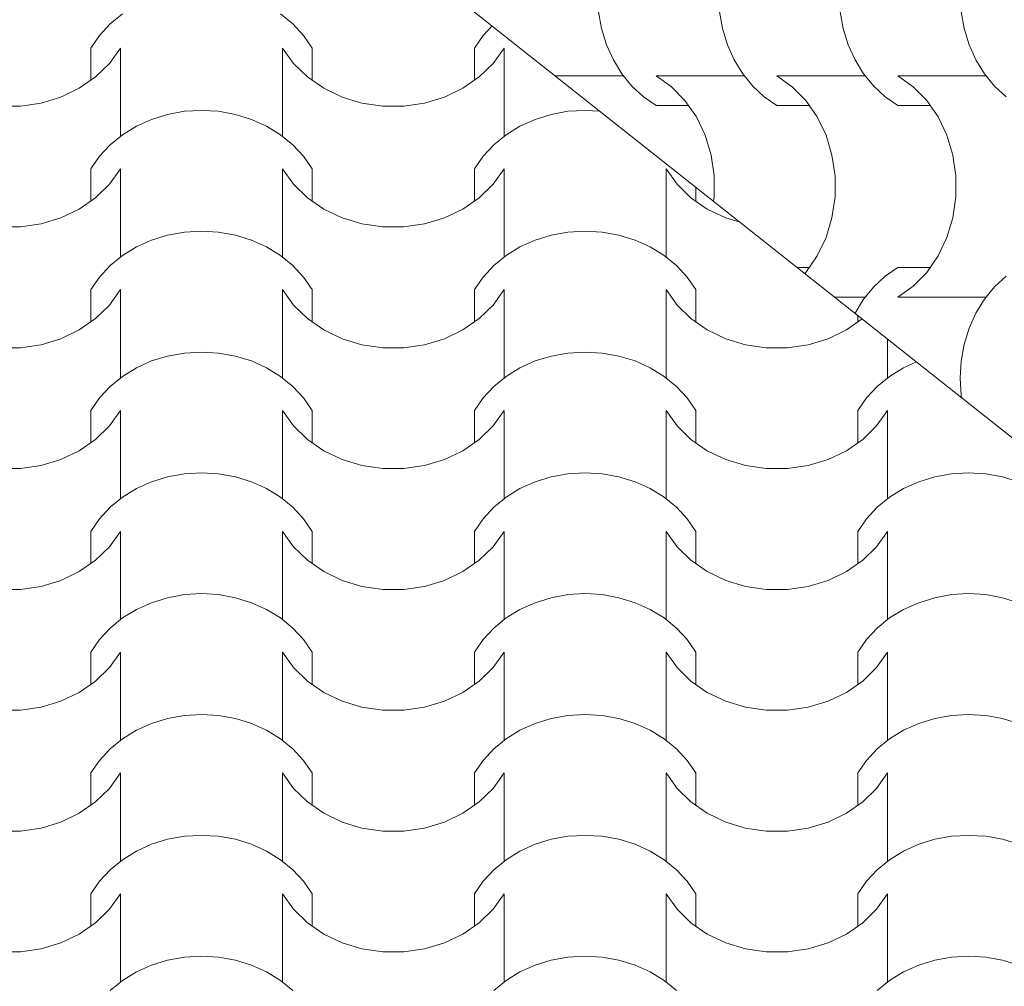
# Model space of a CAD drawing. Extents: x -631805 to -376315, y -40155 to 84873.
# Tile 254 of 256: x -485686 to -484643, y 70157 to 71181. Entities that reach past the tile are written whole.
import ezdxf

# ---------------------------------------------------------------- set-up
doc = ezdxf.new("R2010")
doc.units = 0
doc.header["$MEASUREMENT"] = 0
doc.linetypes.add('Dashed', pattern=[564.444447, 282.222223, -282.222223])
doc.layers.add('arch wypelnienia_Nr_Pióra__102', color=252, linetype='Continuous', lineweight=9)
doc.layers.add('INWENT.ŚCIANY_Nr_Pióra__21', color=252, linetype='Continuous', lineweight=9)

# ---------------------------------------------------------------- blocks, each defined once
blk = doc.blocks.new('*X885')
at = {"layer": 'arch wypelnienia_Nr_Pióra__102', "linetype": 'Continuous'}
for p, q in [((-487275.4, 135660.2), (-487288.5, 135649.5)), ((-487094.9, 135649.5), (-487108, 135660.2)), ((-487288.5, 135649.5), (-487299.8, 135637.4)), ((-487083.6, 135637.4), (-487094.9, 135649.5)), ((-486883.9, 135647.6), (-486893.4, 135637.4)), ((-487299.8, 135637.4), (-487309, 135624)), ((-487074.4, 135624), (-487083.6, 135637.4)), ((-486893.4, 135637.4), (-486902.6, 135624)), ((-487309, 135589.8), (-487309, 135624)), ((-487289.2, 135607.7), (-487277.6, 135624)), ((-487277.6, 135549.6), (-487277.6, 135624)), ((-487105.8, 135549.6), (-487105.8, 135624)), ((-487105.8, 135624), (-487094.2, 135607.7)), ((-487074.4, 135589.8), (-487074.4, 135624)), ((-486902.6, 135589.8), (-486902.6, 135624)), ((-486882.8, 135607.7), (-486871.2, 135624)), ((-486871.2, 135549.6), (-486871.2, 135624)), ((-487303.9, 135593.4), (-487289.2, 135607.7)), ((-487277.6, 135530.6), (-487277.6, 135604.9)), ((-487105.8, 135530.6), (-487105.8, 135604.9)), ((-487094.2, 135607.7), (-487079.5, 135593.4)), ((-486897.5, 135593.4), (-486882.8, 135607.7)), ((-486871.2, 135530.6), (-486871.2, 135604.9)), ((-487321.2, 135581.4), (-487303.9, 135593.4)), ((-487079.5, 135593.4), (-487062.2, 135581.4)), ((-486914.8, 135581.4), (-486897.5, 135593.4)), ((-487340.7, 135572), (-487321.2, 135581.4)), ((-487062.2, 135581.4), (-487042.7, 135572)), ((-486934.3, 135572), (-486914.8, 135581.4)), ((-487361.7, 135565.6), (-487340.7, 135572)), ((-487042.7, 135572), (-487021.7, 135565.6)), ((-486955.3, 135565.6), (-486934.3, 135572)), ((-487394.9, 135562.4), (-487383.7, 135562.4)), ((-487383.7, 135562.4), (-487361.7, 135565.6)), ((-487209.8, 135556.9), (-487227.6, 135553.7)), ((-487191.7, 135557.9), (-487209.8, 135556.9)), ((-487173.6, 135556.9), (-487191.7, 135557.9)), ((-487155.8, 135553.7), (-487173.6, 135556.9)), ((-487021.7, 135565.6), (-486999.7, 135562.4)), ((-486999.7, 135562.4), (-486988.5, 135562.4)), ((-486988.5, 135562.4), (-486977.3, 135562.4)), ((-486977.3, 135562.4), (-486955.3, 135565.6)), ((-486803.4, 135556.9), (-486821.2, 135553.7)), ((-486785.3, 135557.9), (-486803.4, 135556.9)), ((-486769.5, 135557), (-486785.3, 135557.9)), ((-487244.6, 135548.4), (-487260.7, 135541.2)), ((-487227.6, 135553.7), (-487244.6, 135548.4)), ((-487138.8, 135548.4), (-487155.8, 135553.7)), ((-487122.7, 135541.2), (-487138.8, 135548.4)), ((-486838.2, 135548.4), (-486854.3, 135541.2)), ((-486821.2, 135553.7), (-486838.2, 135548.4)), ((-487260.7, 135541.2), (-487275.4, 135532.1)), ((-487108, 135532.1), (-487122.7, 135541.2)), ((-486854.3, 135541.2), (-486869, 135532.1)), ((-487275.4, 135532.1), (-487288.5, 135521.4)), ((-487094.9, 135521.4), (-487108, 135532.1)), ((-486869, 135532.1), (-486882.1, 135521.4)), ((-487288.5, 135521.4), (-487299.8, 135509.3)), ((-487083.6, 135509.3), (-487094.9, 135521.4)), ((-486882.1, 135521.4), (-486893.4, 135509.3)), ((-487299.8, 135509.3), (-487309, 135495.9)), ((-487074.4, 135495.9), (-487083.6, 135509.3)), ((-486893.4, 135509.3), (-486902.6, 135495.9)), ((-487309, 135461.7), (-487309, 135495.9)), ((-487289.2, 135479.7), (-487277.6, 135495.9)), ((-487277.6, 135421.6), (-487277.6, 135495.9)), ((-487105.8, 135421.6), (-487105.8, 135495.9)), ((-487105.8, 135495.9), (-487094.2, 135479.7)), ((-487074.4, 135461.7), (-487074.4, 135495.9)), ((-486902.6, 135461.7), (-486902.6, 135495.9)), ((-486882.8, 135479.7), (-486871.2, 135495.9)), ((-486871.2, 135421.6), (-486871.2, 135495.9)), ((-486699.4, 135421.6), (-486699.4, 135495.9)), ((-486699.4, 135495.9), (-486687.8, 135479.7)), ((-487303.9, 135465.3), (-487289.2, 135479.7)), ((-487277.6, 135402.5), (-487277.6, 135476.9)), ((-487105.8, 135402.5), (-487105.8, 135476.9)), ((-487094.2, 135479.7), (-487079.5, 135465.3)), ((-486897.5, 135465.3), (-486882.8, 135479.7)), ((-486871.2, 135402.5), (-486871.2, 135476.9)), ((-486699.4, 135402.5), (-486699.4, 135476.9)), ((-486687.8, 135479.7), (-486673.1, 135465.3)), ((-486668, 135461.7), (-486668, 135476.6)), ((-487321.2, 135453.3), (-487303.9, 135465.3)), ((-487079.5, 135465.3), (-487062.2, 135453.3)), ((-486914.8, 135453.3), (-486897.5, 135465.3)), ((-486673.1, 135465.3), (-486655.8, 135453.3)), ((-487340.7, 135443.9), (-487321.2, 135453.3)), ((-487062.2, 135453.3), (-487042.7, 135443.9)), ((-486934.3, 135443.9), (-486914.8, 135453.3)), ((-486655.8, 135453.3), (-486636.3, 135443.9)), ((-487361.7, 135437.6), (-487340.7, 135443.9)), ((-487042.7, 135443.9), (-487021.7, 135437.6)), ((-486955.3, 135437.6), (-486934.3, 135443.9)), ((-486636.3, 135443.9), (-486620.9, 135439.3)), ((-487394.9, 135434.3), (-487383.7, 135434.3)), ((-487383.7, 135434.3), (-487361.7, 135437.6)), ((-487021.7, 135437.6), (-486999.7, 135434.3)), ((-486999.7, 135434.3), (-486988.5, 135434.3)), ((-486988.5, 135434.3), (-486977.3, 135434.3)), ((-486977.3, 135434.3), (-486955.3, 135437.6)), ((-487244.6, 135420.3), (-487260.7, 135413.1)), ((-487227.6, 135425.6), (-487244.6, 135420.3)), ((-487209.8, 135428.8), (-487227.6, 135425.6)), ((-487191.7, 135429.9), (-487209.8, 135428.8)), ((-487173.6, 135428.8), (-487191.7, 135429.9)), ((-487155.8, 135425.6), (-487173.6, 135428.8)), ((-487138.8, 135420.3), (-487155.8, 135425.6)), ((-487122.7, 135413.1), (-487138.8, 135420.3)), ((-486838.2, 135420.3), (-486854.3, 135413.1)), ((-486821.2, 135425.6), (-486838.2, 135420.3)), ((-486803.4, 135428.8), (-486821.2, 135425.6)), ((-486785.3, 135429.9), (-486803.4, 135428.8)), ((-486767.2, 135428.8), (-486785.3, 135429.9)), ((-486749.4, 135425.6), (-486767.2, 135428.8)), ((-486732.4, 135420.3), (-486749.4, 135425.6)), ((-486716.3, 135413.1), (-486732.4, 135420.3)), ((-487260.7, 135413.1), (-487275.4, 135404.1)), ((-487108, 135404.1), (-487122.7, 135413.1)), ((-486854.3, 135413.1), (-486869, 135404.1)), ((-486701.6, 135404.1), (-486716.3, 135413.1)), ((-487275.4, 135404.1), (-487288.5, 135393.4)), ((-487094.9, 135393.4), (-487108, 135404.1)), ((-486869, 135404.1), (-486882.1, 135393.4)), ((-486688.5, 135393.4), (-486701.6, 135404.1)), ((-487288.5, 135393.4), (-487299.8, 135381.2)), ((-487083.6, 135381.2), (-487094.9, 135393.4)), ((-486882.1, 135393.4), (-486893.4, 135381.2)), ((-486677.2, 135381.2), (-486688.5, 135393.4)), ((-487299.8, 135381.2), (-487309, 135367.9)), ((-487074.4, 135367.9), (-487083.6, 135381.2)), ((-486893.4, 135381.2), (-486902.6, 135367.9)), ((-486668, 135367.9), (-486677.2, 135381.2)), ((-487309, 135333.7), (-487309, 135367.9)), ((-487289.2, 135351.6), (-487277.6, 135367.9)), ((-487277.6, 135293.5), (-487277.6, 135367.9)), ((-487105.8, 135293.5), (-487105.8, 135367.9)), ((-487105.8, 135367.9), (-487094.2, 135351.6)), ((-487074.4, 135333.7), (-487074.4, 135367.9)), ((-486902.6, 135333.7), (-486902.6, 135367.9)), ((-486882.8, 135351.6), (-486871.2, 135367.9)), ((-486871.2, 135293.5), (-486871.2, 135367.9)), ((-486699.4, 135293.5), (-486699.4, 135367.9)), ((-486699.4, 135367.9), (-486687.8, 135351.6)), ((-486668, 135333.7), (-486668, 135367.9)), ((-487303.9, 135337.2), (-487289.2, 135351.6)), ((-487277.6, 135274.4), (-487277.6, 135348.8)), ((-487105.8, 135274.4), (-487105.8, 135348.8)), ((-487094.2, 135351.6), (-487079.5, 135337.2)), ((-486897.5, 135337.2), (-486882.8, 135351.6)), ((-486871.2, 135274.4), (-486871.2, 135348.8)), ((-486699.4, 135274.4), (-486699.4, 135348.8)), ((-486687.8, 135351.6), (-486673.1, 135337.2)), ((-487321.2, 135325.2), (-487303.9, 135337.2)), ((-487079.5, 135337.2), (-487062.2, 135325.2)), ((-486914.8, 135325.2), (-486897.5, 135337.2)), ((-486673.1, 135337.2), (-486655.8, 135325.2)), ((-486508.4, 135325.2), (-486491.6, 135336.9)), ((-486496.2, 135333.7), (-486496.2, 135340.5)), ((-487361.7, 135309.5), (-487340.7, 135315.9)), ((-487340.7, 135315.9), (-487321.2, 135325.2)), ((-487062.2, 135325.2), (-487042.7, 135315.9)), ((-487042.7, 135315.9), (-487021.7, 135309.5)), ((-486955.3, 135309.5), (-486934.3, 135315.9)), ((-486934.3, 135315.9), (-486914.8, 135325.2)), ((-486655.8, 135325.2), (-486636.3, 135315.9)), ((-486636.3, 135315.9), (-486615.3, 135309.5)), ((-486548.9, 135309.5), (-486527.9, 135315.9)), ((-486527.9, 135315.9), (-486508.4, 135325.2)), ((-487394.9, 135306.3), (-487383.7, 135306.3)), ((-487383.7, 135306.3), (-487361.7, 135309.5)), ((-487021.7, 135309.5), (-486999.7, 135306.3)), ((-486999.7, 135306.3), (-486988.5, 135306.3)), ((-486988.5, 135306.3), (-486977.3, 135306.3)), ((-486977.3, 135306.3), (-486955.3, 135309.5)), ((-486615.3, 135309.5), (-486593.3, 135306.3)), ((-486593.3, 135306.3), (-486582.1, 135306.3)), ((-486582.1, 135306.3), (-486570.9, 135306.3)), ((-486570.9, 135306.3), (-486548.9, 135309.5)), ((-486464.8, 135293.5), (-486464.8, 135315.6)), ((-486464.8, 135274.4), (-486464.8, 135315.6)), ((-487227.6, 135297.5), (-487244.6, 135292.3)), ((-487209.8, 135300.7), (-487227.6, 135297.5)), ((-487191.7, 135301.8), (-487209.8, 135300.7)), ((-487173.6, 135300.7), (-487191.7, 135301.8)), ((-487155.8, 135297.5), (-487173.6, 135300.7)), ((-487138.8, 135292.3), (-487155.8, 135297.5)), ((-486821.2, 135297.5), (-486838.2, 135292.3)), ((-486803.4, 135300.7), (-486821.2, 135297.5)), ((-486785.3, 135301.8), (-486803.4, 135300.7)), ((-486767.2, 135300.7), (-486785.3, 135301.8)), ((-486749.4, 135297.5), (-486767.2, 135300.7)), ((-486732.4, 135292.3), (-486749.4, 135297.5)), ((-487260.7, 135285), (-487275.4, 135276)), ((-487244.6, 135292.3), (-487260.7, 135285)), ((-487122.7, 135285), (-487138.8, 135292.3)), ((-487108, 135276), (-487122.7, 135285)), ((-486854.3, 135285), (-486869, 135276)), ((-486838.2, 135292.3), (-486854.3, 135285)), ((-486716.3, 135285), (-486732.4, 135292.3)), ((-486701.6, 135276), (-486716.3, 135285)), ((-486447.9, 135285), (-486462.6, 135276)), ((-486434.1, 135291.3), (-486447.9, 135285)), ((-487275.4, 135276), (-487288.5, 135265.3)), ((-487094.9, 135265.3), (-487108, 135276)), ((-486869, 135276), (-486882.1, 135265.3)), ((-486688.5, 135265.3), (-486701.6, 135276)), ((-486462.6, 135276), (-486475.7, 135265.3)), ((-487288.5, 135265.3), (-487299.8, 135253.2)), ((-487083.6, 135253.2), (-487094.9, 135265.3)), ((-486882.1, 135265.3), (-486893.4, 135253.2)), ((-486677.2, 135253.2), (-486688.5, 135265.3)), ((-486475.7, 135265.3), (-486487, 135253.2)), ((-487299.8, 135253.2), (-487309, 135239.8)), ((-487074.4, 135239.8), (-487083.6, 135253.2)), ((-486893.4, 135253.2), (-486902.6, 135239.8)), ((-486668, 135239.8), (-486677.2, 135253.2)), ((-486487, 135253.2), (-486496.2, 135239.8)), ((-487309, 135205.6), (-487309, 135239.8)), ((-487289.2, 135223.5), (-487277.6, 135239.8)), ((-487277.6, 135165.4), (-487277.6, 135239.8)), ((-487105.8, 135165.4), (-487105.8, 135239.8)), ((-487105.8, 135239.8), (-487094.2, 135223.5)), ((-487074.4, 135205.6), (-487074.4, 135239.8)), ((-486902.6, 135205.6), (-486902.6, 135239.8)), ((-486882.8, 135223.5), (-486871.2, 135239.8)), ((-486871.2, 135165.4), (-486871.2, 135239.8)), ((-486699.4, 135165.4), (-486699.4, 135239.8)), ((-486699.4, 135239.8), (-486687.8, 135223.5)), ((-486668, 135205.6), (-486668, 135239.8)), ((-486496.2, 135205.6), (-486496.2, 135239.8)), ((-486476.4, 135223.5), (-486464.8, 135239.8)), ((-486464.8, 135165.4), (-486464.8, 135239.8)), ((-487303.9, 135209.2), (-487289.2, 135223.5)), ((-487094.2, 135223.5), (-487079.5, 135209.2)), ((-486897.5, 135209.2), (-486882.8, 135223.5)), ((-486687.8, 135223.5), (-486673.1, 135209.2)), ((-486491.1, 135209.2), (-486476.4, 135223.5)), ((-487277.6, 135146.4), (-487277.6, 135220.7)), ((-487105.8, 135146.4), (-487105.8, 135220.7)), ((-486871.2, 135146.4), (-486871.2, 135220.7)), ((-486699.4, 135146.4), (-486699.4, 135220.7)), ((-486464.8, 135146.4), (-486464.8, 135220.7)), ((-487321.2, 135197.1), (-487303.9, 135209.2)), ((-487079.5, 135209.2), (-487062.2, 135197.1)), ((-486914.8, 135197.1), (-486897.5, 135209.2)), ((-486673.1, 135209.2), (-486655.8, 135197.1)), ((-486508.4, 135197.1), (-486491.1, 135209.2)), ((-487340.7, 135187.8), (-487321.2, 135197.1)), ((-487062.2, 135197.1), (-487042.7, 135187.8)), ((-486934.3, 135187.8), (-486914.8, 135197.1)), ((-486655.8, 135197.1), (-486636.3, 135187.8)), ((-486527.9, 135187.8), (-486508.4, 135197.1)), ((-487383.7, 135178.2), (-487361.7, 135181.4)), ((-487361.7, 135181.4), (-487340.7, 135187.8)), ((-487042.7, 135187.8), (-487021.7, 135181.4)), ((-487021.7, 135181.4), (-486999.7, 135178.2)), ((-486977.3, 135178.2), (-486955.3, 135181.4)), ((-486955.3, 135181.4), (-486934.3, 135187.8)), ((-486636.3, 135187.8), (-486615.3, 135181.4)), ((-486615.3, 135181.4), (-486593.3, 135178.2)), ((-486570.9, 135178.2), (-486548.9, 135181.4)), ((-486548.9, 135181.4), (-486527.9, 135187.8)), ((-487394.9, 135178.2), (-487383.7, 135178.2)), ((-487209.8, 135172.7), (-487227.6, 135169.5)), ((-487191.7, 135173.7), (-487209.8, 135172.7)), ((-487173.6, 135172.7), (-487191.7, 135173.7)), ((-487155.8, 135169.5), (-487173.6, 135172.7)), ((-486999.7, 135178.2), (-486988.5, 135178.2)), ((-486988.5, 135178.2), (-486977.3, 135178.2)), ((-486803.4, 135172.7), (-486821.2, 135169.5)), ((-486785.3, 135173.7), (-486803.4, 135172.7)), ((-486767.2, 135172.7), (-486785.3, 135173.7)), ((-486749.4, 135169.5), (-486767.2, 135172.7)), ((-486593.3, 135178.2), (-486582.1, 135178.2)), ((-486582.1, 135178.2), (-486570.9, 135178.2)), ((-486397, 135172.7), (-486414.8, 135169.5)), ((-486378.9, 135173.7), (-486397, 135172.7)), ((-486360.8, 135172.7), (-486378.9, 135173.7)), ((-486343, 135169.5), (-486360.8, 135172.7)), ((-487244.6, 135164.2), (-487260.7, 135157)), ((-487227.6, 135169.5), (-487244.6, 135164.2)), ((-487138.8, 135164.2), (-487155.8, 135169.5)), ((-487122.7, 135157), (-487138.8, 135164.2)), ((-486838.2, 135164.2), (-486854.3, 135157)), ((-486821.2, 135169.5), (-486838.2, 135164.2)), ((-486732.4, 135164.2), (-486749.4, 135169.5)), ((-486716.3, 135157), (-486732.4, 135164.2)), ((-486431.8, 135164.2), (-486447.9, 135157)), ((-486414.8, 135169.5), (-486431.8, 135164.2)), ((-486326, 135164.2), (-486343, 135169.5)), ((-487260.7, 135157), (-487275.4, 135147.9)), ((-487108, 135147.9), (-487122.7, 135157)), ((-486854.3, 135157), (-486869, 135147.9)), ((-486701.6, 135147.9), (-486716.3, 135157)), ((-486447.9, 135157), (-486462.6, 135147.9)), ((-487275.4, 135147.9), (-487288.5, 135137.2)), ((-487094.9, 135137.2), (-487108, 135147.9)), ((-486869, 135147.9), (-486882.1, 135137.2)), ((-486688.5, 135137.2), (-486701.6, 135147.9)), ((-486462.6, 135147.9), (-486475.7, 135137.2)), ((-487288.5, 135137.2), (-487299.8, 135125.1)), ((-487083.6, 135125.1), (-487094.9, 135137.2)), ((-486882.1, 135137.2), (-486893.4, 135125.1)), ((-486677.2, 135125.1), (-486688.5, 135137.2)), ((-486475.7, 135137.2), (-486487, 135125.1)), ((-487299.8, 135125.1), (-487309, 135111.7)), ((-487074.4, 135111.7), (-487083.6, 135125.1)), ((-486893.4, 135125.1), (-486902.6, 135111.7)), ((-486668, 135111.7), (-486677.2, 135125.1)), ((-486487, 135125.1), (-486496.2, 135111.7)), ((-487309, 135077.5), (-487309, 135111.7)), ((-487289.2, 135095.4), (-487277.6, 135111.7)), ((-487277.6, 135037.4), (-487277.6, 135111.7)), ((-487105.8, 135037.4), (-487105.8, 135111.7)), ((-487105.8, 135111.7), (-487094.2, 135095.4)), ((-487074.4, 135077.5), (-487074.4, 135111.7)), ((-486902.6, 135077.5), (-486902.6, 135111.7)), ((-486882.8, 135095.4), (-486871.2, 135111.7)), ((-486871.2, 135037.4), (-486871.2, 135111.7)), ((-486699.4, 135037.4), (-486699.4, 135111.7)), ((-486699.4, 135111.7), (-486687.8, 135095.4)), ((-486668, 135077.5), (-486668, 135111.7)), ((-486496.2, 135077.5), (-486496.2, 135111.7)), ((-486476.4, 135095.4), (-486464.8, 135111.7)), ((-486464.8, 135037.4), (-486464.8, 135111.7)), ((-487303.9, 135081.1), (-487289.2, 135095.4)), ((-487277.6, 135018.3), (-487277.6, 135092.7)), ((-487105.8, 135018.3), (-487105.8, 135092.7)), ((-487094.2, 135095.4), (-487079.5, 135081.1)), ((-486897.5, 135081.1), (-486882.8, 135095.4)), ((-486871.2, 135018.3), (-486871.2, 135092.7)), ((-486699.4, 135018.3), (-486699.4, 135092.7)), ((-486687.8, 135095.4), (-486673.1, 135081.1)), ((-486491.1, 135081.1), (-486476.4, 135095.4)), ((-486464.8, 135018.3), (-486464.8, 135092.7)), ((-487321.2, 135069.1), (-487303.9, 135081.1)), ((-487079.5, 135081.1), (-487062.2, 135069.1)), ((-486914.8, 135069.1), (-486897.5, 135081.1)), ((-486673.1, 135081.1), (-486655.8, 135069.1)), ((-486508.4, 135069.1), (-486491.1, 135081.1)), ((-487340.7, 135059.7), (-487321.2, 135069.1)), ((-487062.2, 135069.1), (-487042.7, 135059.7)), ((-486934.3, 135059.7), (-486914.8, 135069.1)), ((-486655.8, 135069.1), (-486636.3, 135059.7)), ((-486527.9, 135059.7), (-486508.4, 135069.1)), ((-487361.7, 135053.4), (-487340.7, 135059.7)), ((-487042.7, 135059.7), (-487021.7, 135053.4)), ((-486955.3, 135053.4), (-486934.3, 135059.7)), ((-486636.3, 135059.7), (-486615.3, 135053.4)), ((-486548.9, 135053.4), (-486527.9, 135059.7)), ((-487394.9, 135050.1), (-487383.7, 135050.1)), ((-487383.7, 135050.1), (-487361.7, 135053.4)), ((-487209.8, 135044.6), (-487227.6, 135041.4)), ((-487191.7, 135045.7), (-487209.8, 135044.6)), ((-487173.6, 135044.6), (-487191.7, 135045.7)), ((-487155.8, 135041.4), (-487173.6, 135044.6)), ((-487021.7, 135053.4), (-486999.7, 135050.1)), ((-486999.7, 135050.1), (-486988.5, 135050.1)), ((-486988.5, 135050.1), (-486977.3, 135050.1)), ((-486977.3, 135050.1), (-486955.3, 135053.4)), ((-486803.4, 135044.6), (-486821.2, 135041.4)), ((-486785.3, 135045.7), (-486803.4, 135044.6)), ((-486767.2, 135044.6), (-486785.3, 135045.7)), ((-486749.4, 135041.4), (-486767.2, 135044.6)), ((-486615.3, 135053.4), (-486593.3, 135050.1)), ((-486593.3, 135050.1), (-486582.1, 135050.1)), ((-486582.1, 135050.1), (-486570.9, 135050.1)), ((-486570.9, 135050.1), (-486548.9, 135053.4)), ((-486397, 135044.6), (-486414.8, 135041.4)), ((-486378.9, 135045.7), (-486397, 135044.6)), ((-486360.8, 135044.6), (-486378.9, 135045.7)), ((-486343, 135041.4), (-486360.8, 135044.6)), ((-487244.6, 135036.1), (-487260.7, 135028.9)), ((-487227.6, 135041.4), (-487244.6, 135036.1)), ((-487138.8, 135036.1), (-487155.8, 135041.4)), ((-487122.7, 135028.9), (-487138.8, 135036.1)), ((-486838.2, 135036.1), (-486854.3, 135028.9)), ((-486821.2, 135041.4), (-486838.2, 135036.1)), ((-486732.4, 135036.1), (-486749.4, 135041.4)), ((-486716.3, 135028.9), (-486732.4, 135036.1)), ((-486431.8, 135036.1), (-486447.9, 135028.9)), ((-486414.8, 135041.4), (-486431.8, 135036.1)), ((-486326, 135036.1), (-486343, 135041.4)), ((-487260.7, 135028.9), (-487275.4, 135019.9)), ((-487108, 135019.9), (-487122.7, 135028.9)), ((-486854.3, 135028.9), (-486869, 135019.9)), ((-486701.6, 135019.9), (-486716.3, 135028.9)), ((-486447.9, 135028.9), (-486462.6, 135019.9)), ((-487275.4, 135019.9), (-487288.5, 135009.2)), ((-487094.9, 135009.2), (-487108, 135019.9)), ((-486869, 135019.9), (-486882.1, 135009.2)), ((-486688.5, 135009.2), (-486701.6, 135019.9)), ((-486462.6, 135019.9), (-486475.7, 135009.2)), ((-487288.5, 135009.2), (-487299.8, 134997)), ((-487083.6, 134997), (-487094.9, 135009.2)), ((-486882.1, 135009.2), (-486893.4, 134997)), ((-486677.2, 134997), (-486688.5, 135009.2)), ((-486475.7, 135009.2), (-486487, 134997)), ((-487299.8, 134997), (-487309, 134983.7)), ((-487074.4, 134983.7), (-487083.6, 134997)), ((-486893.4, 134997), (-486902.6, 134983.7)), ((-486668, 134983.7), (-486677.2, 134997)), ((-486487, 134997), (-486496.2, 134983.7)), ((-487309, 134949.5), (-487309, 134983.7)), ((-487289.2, 134967.4), (-487277.6, 134983.7)), ((-487277.6, 134909.3), (-487277.6, 134983.7)), ((-487105.8, 134909.3), (-487105.8, 134983.7)), ((-487105.8, 134983.7), (-487094.2, 134967.4)), ((-487074.4, 134949.5), (-487074.4, 134983.7)), ((-486902.6, 134949.5), (-486902.6, 134983.7)), ((-486882.8, 134967.4), (-486871.2, 134983.7)), ((-486871.2, 134909.3), (-486871.2, 134983.7)), ((-486699.4, 134909.3), (-486699.4, 134983.7)), ((-486699.4, 134983.7), (-486687.8, 134967.4)), ((-486668, 134949.5), (-486668, 134983.7)), ((-486496.2, 134949.5), (-486496.2, 134983.7)), ((-486476.4, 134967.4), (-486464.8, 134983.7)), ((-486464.8, 134909.3), (-486464.8, 134983.7)), ((-487303.9, 134953), (-487289.2, 134967.4)), ((-487277.6, 134890.2), (-487277.6, 134964.6)), ((-487105.8, 134890.2), (-487105.8, 134964.6)), ((-487094.2, 134967.4), (-487079.5, 134953)), ((-486897.5, 134953), (-486882.8, 134967.4)), ((-486871.2, 134890.2), (-486871.2, 134964.6)), ((-486699.4, 134890.2), (-486699.4, 134964.6)), ((-486687.8, 134967.4), (-486673.1, 134953)), ((-486491.1, 134953), (-486476.4, 134967.4)), ((-486464.8, 134890.2), (-486464.8, 134964.6)), ((-487321.2, 134941), (-487303.9, 134953)), ((-487079.5, 134953), (-487062.2, 134941)), ((-486914.8, 134941), (-486897.5, 134953)), ((-486673.1, 134953), (-486655.8, 134941)), ((-486508.4, 134941), (-486491.1, 134953)), ((-487340.7, 134931.7), (-487321.2, 134941)), ((-487062.2, 134941), (-487042.7, 134931.7)), ((-486934.3, 134931.7), (-486914.8, 134941)), ((-486655.8, 134941), (-486636.3, 134931.7)), ((-486527.9, 134931.7), (-486508.4, 134941)), ((-487361.7, 134925.3), (-487340.7, 134931.7)), ((-487042.7, 134931.7), (-487021.7, 134925.3)), ((-486955.3, 134925.3), (-486934.3, 134931.7)), ((-486636.3, 134931.7), (-486615.3, 134925.3)), ((-486548.9, 134925.3), (-486527.9, 134931.7)), ((-487394.9, 134922.1), (-487383.7, 134922.1)), ((-487383.7, 134922.1), (-487361.7, 134925.3)), ((-487021.7, 134925.3), (-486999.7, 134922.1)), ((-486999.7, 134922.1), (-486988.5, 134922.1)), ((-486988.5, 134922.1), (-486977.3, 134922.1)), ((-486977.3, 134922.1), (-486955.3, 134925.3)), ((-486615.3, 134925.3), (-486593.3, 134922.1)), ((-486593.3, 134922.1), (-486582.1, 134922.1)), ((-486582.1, 134922.1), (-486570.9, 134922.1)), ((-486570.9, 134922.1), (-486548.9, 134925.3)), ((-487227.6, 134913.3), (-487244.6, 134908.1)), ((-487209.8, 134916.5), (-487227.6, 134913.3)), ((-487191.7, 134917.6), (-487209.8, 134916.5)), ((-487173.6, 134916.5), (-487191.7, 134917.6)), ((-487155.8, 134913.3), (-487173.6, 134916.5)), ((-487138.8, 134908.1), (-487155.8, 134913.3)), ((-486821.2, 134913.3), (-486838.2, 134908.1)), ((-486803.4, 134916.5), (-486821.2, 134913.3)), ((-486785.3, 134917.6), (-486803.4, 134916.5)), ((-486767.2, 134916.5), (-486785.3, 134917.6)), ((-486749.4, 134913.3), (-486767.2, 134916.5)), ((-486732.4, 134908.1), (-486749.4, 134913.3)), ((-486414.8, 134913.3), (-486431.8, 134908.1)), ((-486397, 134916.5), (-486414.8, 134913.3)), ((-486378.9, 134917.6), (-486397, 134916.5)), ((-486360.8, 134916.5), (-486378.9, 134917.6)), ((-486343, 134913.3), (-486360.8, 134916.5)), ((-486326, 134908.1), (-486343, 134913.3)), ((-487260.7, 134900.8), (-487275.4, 134891.8)), ((-487244.6, 134908.1), (-487260.7, 134900.8)), ((-487122.7, 134900.8), (-487138.8, 134908.1)), ((-487108, 134891.8), (-487122.7, 134900.8)), ((-486854.3, 134900.8), (-486869, 134891.8)), ((-486838.2, 134908.1), (-486854.3, 134900.8)), ((-486716.3, 134900.8), (-486732.4, 134908.1)), ((-486701.6, 134891.8), (-486716.3, 134900.8)), ((-486447.9, 134900.8), (-486462.6, 134891.8)), ((-486431.8, 134908.1), (-486447.9, 134900.8)), ((-487275.4, 134891.8), (-487288.5, 134881.1)), ((-487094.9, 134881.1), (-487108, 134891.8)), ((-486869, 134891.8), (-486882.1, 134881.1)), ((-486688.5, 134881.1), (-486701.6, 134891.8)), ((-486462.6, 134891.8), (-486475.7, 134881.1)), ((-487288.5, 134881.1), (-487299.8, 134868.9)), ((-487083.6, 134868.9), (-487094.9, 134881.1)), ((-486882.1, 134881.1), (-486893.4, 134868.9)), ((-486677.2, 134868.9), (-486688.5, 134881.1)), ((-486475.7, 134881.1), (-486487, 134868.9)), ((-487299.8, 134868.9), (-487309, 134855.6)), ((-487074.4, 134855.6), (-487083.6, 134868.9)), ((-486893.4, 134868.9), (-486902.6, 134855.6)), ((-486668, 134855.6), (-486677.2, 134868.9)), ((-486487, 134868.9), (-486496.2, 134855.6)), ((-487309, 134821.4), (-487309, 134855.6)), ((-487289.2, 134839.3), (-487277.6, 134855.6)), ((-487277.6, 134781.2), (-487277.6, 134855.6)), ((-487105.8, 134781.2), (-487105.8, 134855.6)), ((-487105.8, 134855.6), (-487094.2, 134839.3)), ((-487074.4, 134821.4), (-487074.4, 134855.6)), ((-486902.6, 134821.4), (-486902.6, 134855.6)), ((-486882.8, 134839.3), (-486871.2, 134855.6)), ((-486871.2, 134781.2), (-486871.2, 134855.6)), ((-486699.4, 134781.2), (-486699.4, 134855.6)), ((-486699.4, 134855.6), (-486687.8, 134839.3)), ((-486668, 134821.4), (-486668, 134855.6)), ((-486496.2, 134821.4), (-486496.2, 134855.6)), ((-486476.4, 134839.3), (-486464.8, 134855.6)), ((-486464.8, 134781.2), (-486464.8, 134855.6)), ((-487303.9, 134825), (-487289.2, 134839.3)), ((-487277.6, 134762.2), (-487277.6, 134836.5)), ((-487105.8, 134762.2), (-487105.8, 134836.5)), ((-487094.2, 134839.3), (-487079.5, 134825)), ((-486897.5, 134825), (-486882.8, 134839.3)), ((-486871.2, 134762.2), (-486871.2, 134836.5)), ((-486699.4, 134762.2), (-486699.4, 134836.5)), ((-486687.8, 134839.3), (-486673.1, 134825)), ((-486491.1, 134825), (-486476.4, 134839.3)), ((-486464.8, 134762.2), (-486464.8, 134836.5)), ((-487321.2, 134812.9), (-487303.9, 134825)), ((-487079.5, 134825), (-487062.2, 134812.9)), ((-486914.8, 134812.9), (-486897.5, 134825)), ((-486673.1, 134825), (-486655.8, 134812.9)), ((-486508.4, 134812.9), (-486491.1, 134825)), ((-487340.7, 134803.6), (-487321.2, 134812.9)), ((-487062.2, 134812.9), (-487042.7, 134803.6)), ((-486934.3, 134803.6), (-486914.8, 134812.9)), ((-486655.8, 134812.9), (-486636.3, 134803.6)), ((-486527.9, 134803.6), (-486508.4, 134812.9)), ((-487383.7, 134794), (-487361.7, 134797.2)), ((-487361.7, 134797.2), (-487340.7, 134803.6)), ((-487042.7, 134803.6), (-487021.7, 134797.2)), ((-487021.7, 134797.2), (-486999.7, 134794)), ((-486977.3, 134794), (-486955.3, 134797.2)), ((-486955.3, 134797.2), (-486934.3, 134803.6)), ((-486636.3, 134803.6), (-486615.3, 134797.2)), ((-486615.3, 134797.2), (-486593.3, 134794)), ((-486570.9, 134794), (-486548.9, 134797.2)), ((-486548.9, 134797.2), (-486527.9, 134803.6)), ((-487394.9, 134794), (-487383.7, 134794)), ((-487227.6, 134785.3), (-487244.6, 134780)), ((-487209.8, 134788.5), (-487227.6, 134785.3)), ((-487191.7, 134789.5), (-487209.8, 134788.5)), ((-487173.6, 134788.5), (-487191.7, 134789.5)), ((-487155.8, 134785.3), (-487173.6, 134788.5)), ((-487138.8, 134780), (-487155.8, 134785.3)), ((-486999.7, 134794), (-486988.5, 134794)), ((-486988.5, 134794), (-486977.3, 134794)), ((-486821.2, 134785.3), (-486838.2, 134780)), ((-486803.4, 134788.5), (-486821.2, 134785.3)), ((-486785.3, 134789.5), (-486803.4, 134788.5)), ((-486767.2, 134788.5), (-486785.3, 134789.5)), ((-486749.4, 134785.3), (-486767.2, 134788.5)), ((-486732.4, 134780), (-486749.4, 134785.3)), ((-486593.3, 134794), (-486582.1, 134794)), ((-486582.1, 134794), (-486570.9, 134794)), ((-486414.8, 134785.3), (-486431.8, 134780)), ((-486397, 134788.5), (-486414.8, 134785.3)), ((-486378.9, 134789.5), (-486397, 134788.5)), ((-486360.8, 134788.5), (-486378.9, 134789.5)), ((-486343, 134785.3), (-486360.8, 134788.5)), ((-486326, 134780), (-486343, 134785.3)), ((-487244.6, 134780), (-487260.7, 134772.8)), ((-487122.7, 134772.8), (-487138.8, 134780)), ((-486838.2, 134780), (-486854.3, 134772.8)), ((-486716.3, 134772.8), (-486732.4, 134780)), ((-486431.8, 134780), (-486447.9, 134772.8)), ((-487275.4, 134763.7), (-487288.5, 134753)), ((-487260.7, 134772.8), (-487275.4, 134763.7)), ((-487108, 134763.7), (-487122.7, 134772.8)), ((-487094.9, 134753), (-487108, 134763.7)), ((-486869, 134763.7), (-486882.1, 134753)), ((-486854.3, 134772.8), (-486869, 134763.7)), ((-486701.6, 134763.7), (-486716.3, 134772.8)), ((-486688.5, 134753), (-486701.6, 134763.7)), ((-486462.6, 134763.7), (-486475.7, 134753)), ((-486447.9, 134772.8), (-486462.6, 134763.7)), ((-487288.5, 134753), (-487299.8, 134740.9)), ((-487083.6, 134740.9), (-487094.9, 134753)), ((-486882.1, 134753), (-486893.4, 134740.9)), ((-486677.2, 134740.9), (-486688.5, 134753)), ((-486475.7, 134753), (-486487, 134740.9)), ((-487299.8, 134740.9), (-487309, 134727.5)), ((-487074.4, 134727.5), (-487083.6, 134740.9)), ((-486893.4, 134740.9), (-486902.6, 134727.5)), ((-486668, 134727.5), (-486677.2, 134740.9)), ((-486487, 134740.9), (-486496.2, 134727.5)), ((-487309, 134693.3), (-487309, 134727.5)), ((-487289.2, 134711.2), (-487277.6, 134727.5)), ((-487277.6, 134653.2), (-487277.6, 134727.5)), ((-487105.8, 134653.2), (-487105.8, 134727.5)), ((-487105.8, 134727.5), (-487094.2, 134711.2)), ((-487074.4, 134693.3), (-487074.4, 134727.5)), ((-486902.6, 134693.3), (-486902.6, 134727.5)), ((-486882.8, 134711.2), (-486871.2, 134727.5)), ((-486871.2, 134653.2), (-486871.2, 134727.5)), ((-486699.4, 134653.2), (-486699.4, 134727.5)), ((-486699.4, 134727.5), (-486687.8, 134711.2)), ((-486668, 134693.3), (-486668, 134727.5)), ((-486496.2, 134693.3), (-486496.2, 134727.5)), ((-486476.4, 134711.2), (-486464.8, 134727.5)), ((-486464.8, 134653.2), (-486464.8, 134727.5)), ((-487303.9, 134696.9), (-487289.2, 134711.2)), ((-487094.2, 134711.2), (-487079.5, 134696.9)), ((-486897.5, 134696.9), (-486882.8, 134711.2)), ((-486687.8, 134711.2), (-486673.1, 134696.9)), ((-486491.1, 134696.9), (-486476.4, 134711.2)), ((-487277.6, 134634.1), (-487277.6, 134708.4)), ((-487105.8, 134634.1), (-487105.8, 134708.4)), ((-486871.2, 134634.1), (-486871.2, 134708.4)), ((-486699.4, 134634.1), (-486699.4, 134708.4)), ((-486464.8, 134634.1), (-486464.8, 134708.4)), ((-487321.2, 134684.9), (-487303.9, 134696.9)), ((-487079.5, 134696.9), (-487062.2, 134684.9)), ((-486914.8, 134684.9), (-486897.5, 134696.9)), ((-486673.1, 134696.9), (-486655.8, 134684.9)), ((-486508.4, 134684.9), (-486491.1, 134696.9)), ((-487340.7, 134675.5), (-487321.2, 134684.9)), ((-487062.2, 134684.9), (-487042.7, 134675.5)), ((-486934.3, 134675.5), (-486914.8, 134684.9)), ((-486655.8, 134684.9), (-486636.3, 134675.5)), ((-486527.9, 134675.5), (-486508.4, 134684.9)), ((-487383.7, 134665.9), (-487361.7, 134669.2)), ((-487361.7, 134669.2), (-487340.7, 134675.5)), ((-487042.7, 134675.5), (-487021.7, 134669.2)), ((-487021.7, 134669.2), (-486999.7, 134665.9)), ((-486977.3, 134665.9), (-486955.3, 134669.2)), ((-486955.3, 134669.2), (-486934.3, 134675.5)), ((-486636.3, 134675.5), (-486615.3, 134669.2)), ((-486615.3, 134669.2), (-486593.3, 134665.9)), ((-486570.9, 134665.9), (-486548.9, 134669.2)), ((-486548.9, 134669.2), (-486527.9, 134675.5)), ((-487394.9, 134665.9), (-487383.7, 134665.9)), ((-487209.8, 134660.4), (-487227.6, 134657.2)), ((-487191.7, 134661.5), (-487209.8, 134660.4)), ((-487173.6, 134660.4), (-487191.7, 134661.5)), ((-487155.8, 134657.2), (-487173.6, 134660.4)), ((-486999.7, 134665.9), (-486988.5, 134665.9)), ((-486988.5, 134665.9), (-486977.3, 134665.9)), ((-486803.4, 134660.4), (-486821.2, 134657.2)), ((-486785.3, 134661.5), (-486803.4, 134660.4)), ((-486767.2, 134660.4), (-486785.3, 134661.5)), ((-486749.4, 134657.2), (-486767.2, 134660.4)), ((-486593.3, 134665.9), (-486582.1, 134665.9)), ((-486582.1, 134665.9), (-486570.9, 134665.9)), ((-486397, 134660.4), (-486414.8, 134657.2)), ((-486378.9, 134661.5), (-486397, 134660.4)), ((-486360.8, 134660.4), (-486378.9, 134661.5)), ((-486343, 134657.2), (-486360.8, 134660.4)), ((-487244.6, 134651.9), (-487260.7, 134644.7)), ((-487227.6, 134657.2), (-487244.6, 134651.9)), ((-487138.8, 134651.9), (-487155.8, 134657.2)), ((-487122.7, 134644.7), (-487138.8, 134651.9)), ((-486838.2, 134651.9), (-486854.3, 134644.7)), ((-486821.2, 134657.2), (-486838.2, 134651.9)), ((-486732.4, 134651.9), (-486749.4, 134657.2)), ((-486716.3, 134644.7), (-486732.4, 134651.9)), ((-486431.8, 134651.9), (-486447.9, 134644.7)), ((-486414.8, 134657.2), (-486431.8, 134651.9)), ((-486326, 134651.9), (-486343, 134657.2)), ((-487260.7, 134644.7), (-487275.4, 134635.7)), ((-487108, 134635.7), (-487122.7, 134644.7)), ((-486854.3, 134644.7), (-486869, 134635.7)), ((-486701.6, 134635.7), (-486716.3, 134644.7)), ((-486447.9, 134644.7), (-486462.6, 134635.7)), ((-487275.4, 134635.7), (-487288.5, 134625)), ((-487094.9, 134625), (-487108, 134635.7)), ((-486869, 134635.7), (-486882.1, 134625)), ((-486688.5, 134625), (-486701.6, 134635.7)), ((-486462.6, 134635.7), (-486475.7, 134625))]:
    blk.add_line(p, q, dxfattribs=at)
blk = doc.blocks.new('Wypełnienie_32')
at = {"layer": 'arch wypelnienia_Nr_Pióra__102', "linetype": 'Dashed'}
blk.add_blockref('*X885', (0, 0), dxfattribs=at)
blk = doc.blocks.new('*X889')
at = {"layer": 'arch wypelnienia_Nr_Pióra__102', "linetype": 'Continuous'}
for p, q in [((-486767.8, 135644.6), (-486771, 135662.3)), ((-486639.8, 135644.6), (-486643, 135662.3)), ((-486511.7, 135644.6), (-486514.9, 135662.3)), ((-486383.6, 135644.6), (-486386.8, 135662.3)), ((-486762.6, 135627.5), (-486767.8, 135644.6)), ((-486634.5, 135627.5), (-486639.8, 135644.6)), ((-486506.4, 135627.5), (-486511.7, 135644.6)), ((-486378.4, 135627.5), (-486383.6, 135644.6)), ((-486755.3, 135611.5), (-486762.6, 135627.5)), ((-486627.3, 135611.5), (-486634.5, 135627.5)), ((-486499.2, 135611.5), (-486506.4, 135627.5)), ((-486371.1, 135611.5), (-486378.4, 135627.5)), ((-486746.3, 135596.7), (-486755.3, 135611.5)), ((-486618.2, 135596.7), (-486627.3, 135611.5)), ((-486490.2, 135596.7), (-486499.2, 135611.5)), ((-486362.1, 135596.7), (-486371.1, 135611.5)), ((-486763.8, 135594.6), (-486816.9, 135594.6)), ((-486744.7, 135594.6), (-486816.9, 135594.6)), ((-486735.6, 135583.6), (-486746.3, 135596.7)), ((-486635.7, 135594.6), (-486710.1, 135594.6)), ((-486710.1, 135594.6), (-486693.8, 135582.9)), ((-486616.7, 135594.6), (-486691, 135594.6)), ((-486607.5, 135583.6), (-486618.2, 135596.7)), ((-486507.7, 135594.6), (-486582, 135594.6)), ((-486582, 135594.6), (-486565.7, 135582.9)), ((-486488.6, 135594.6), (-486563, 135594.6)), ((-486479.5, 135583.6), (-486490.2, 135596.7)), ((-486379.6, 135594.6), (-486454, 135594.6)), ((-486454, 135594.6), (-486437.7, 135582.9)), ((-486360.5, 135594.6), (-486434.9, 135594.6)), ((-486351.4, 135583.6), (-486362.1, 135596.7)), ((-486723.5, 135572.3), (-486735.6, 135583.6)), ((-486693.8, 135582.9), (-486679.5, 135568.3)), ((-486595.4, 135572.3), (-486607.5, 135583.6)), ((-486565.7, 135582.9), (-486551.4, 135568.3)), ((-486467.3, 135572.3), (-486479.5, 135583.6)), ((-486437.7, 135582.9), (-486423.3, 135568.3)), ((-486339.2, 135572.3), (-486351.4, 135583.6)), ((-486710.1, 135563.1), (-486723.5, 135572.3)), ((-486679.5, 135568.3), (-486667.4, 135550.9)), ((-486582, 135563.1), (-486595.4, 135572.3)), ((-486551.4, 135568.3), (-486539.4, 135550.9)), ((-486454, 135563.1), (-486467.3, 135572.3)), ((-486423.3, 135568.3), (-486411.3, 135550.9)), ((-486675.9, 135563.1), (-486710.1, 135563.1)), ((-486547.8, 135563.1), (-486582, 135563.1)), ((-486419.8, 135563.1), (-486454, 135563.1)), ((-486667.4, 135550.9), (-486658.1, 135531.5)), ((-486539.4, 135550.9), (-486530, 135531.5)), ((-486411.3, 135550.9), (-486402, 135531.5)), ((-486658.1, 135531.5), (-486651.7, 135510.4)), ((-486530, 135531.5), (-486523.7, 135510.4)), ((-486402, 135531.5), (-486395.6, 135510.4)), ((-486651.7, 135510.4), (-486648.5, 135488.4)), ((-486523.7, 135510.4), (-486520.4, 135488.4)), ((-486395.6, 135510.4), (-486392.4, 135488.4)), ((-486648.5, 135488.4), (-486648.5, 135477.3)), ((-486520.4, 135488.4), (-486520.4, 135477.3)), ((-486392.4, 135488.4), (-486392.4, 135477.3)), ((-486648.5, 135477.3), (-486648.5, 135466.1)), ((-486520.4, 135477.3), (-486520.4, 135466.1)), ((-486392.4, 135477.3), (-486392.4, 135466.1)), ((-486648.5, 135466.1), (-486649.1, 135461.6)), ((-486520.4, 135466.1), (-486523.7, 135444.1)), ((-486392.4, 135466.1), (-486395.6, 135444.1)), ((-486523.7, 135444.1), (-486530, 135423)), ((-486395.6, 135444.1), (-486402, 135423)), ((-486530, 135423), (-486539.4, 135403.6)), ((-486402, 135423), (-486411.3, 135403.6)), ((-486539.4, 135403.6), (-486551.4, 135386.2)), ((-486411.3, 135403.6), (-486423.3, 135386.2)), ((-486547.8, 135391.4), (-486560.5, 135391.4)), ((-486467.3, 135382.2), (-486454, 135391.4)), ((-486419.8, 135391.4), (-486454, 135391.4)), ((-486551.4, 135386.2), (-486552.5, 135385.1)), ((-486479.5, 135370.9), (-486467.3, 135382.2)), ((-486423.3, 135386.2), (-486437.7, 135371.6)), ((-486351.4, 135370.9), (-486339.2, 135382.2)), ((-486490.2, 135357.8), (-486479.5, 135370.9)), ((-486437.7, 135371.6), (-486454, 135359.9)), ((-486362.1, 135357.8), (-486351.4, 135370.9)), ((-486507.7, 135359.9), (-486520.8, 135359.9)), ((-486488.6, 135359.9), (-486520.8, 135359.9)), ((-486499.2, 135343), (-486490.2, 135357.8)), ((-486379.6, 135359.9), (-486454, 135359.9)), ((-486360.5, 135359.9), (-486434.9, 135359.9)), ((-486371.1, 135343), (-486362.1, 135357.8)), ((-486499.3, 135342.9), (-486499.2, 135343)), ((-486378.4, 135327), (-486371.1, 135343)), ((-486383.6, 135309.9), (-486378.4, 135327)), ((-486386.8, 135292.2), (-486383.6, 135309.9)), ((-486387.9, 135274.1), (-486386.8, 135292.2)), ((-486386.8, 135255.9), (-486387.9, 135274.1)), ((-486386.4, 135253.4), (-486386.8, 135255.9))]:
    blk.add_line(p, q, dxfattribs=at)
blk = doc.blocks.new('Wypełnienie_34')
at = {"layer": 'arch wypelnienia_Nr_Pióra__102', "linetype": 'Dashed'}
blk.add_blockref('*X889', (0, 0), dxfattribs=at)

msp = doc.modelspace()

# ---------------------------------------------------------------- linework, layer by layer
at = {"layer": 'INWENT.ŚCIANY_Nr_Pióra__21', "linetype": 'Continuous'}
msp.add_line((-483917.2, 70169.7), (-486479.6, 72199.9), dxfattribs=at)

# ---------------------------------------------------------------- block references
at = {"layer": 'arch wypelnienia_Nr_Pióra__102', "linetype": 'Dashed'}
for name in ['Wypełnienie_34', 'Wypełnienie_32']:
    msp.add_blockref(name, (1698, -64472.7), dxfattribs=at)

doc.saveas('drawing.dxf')
